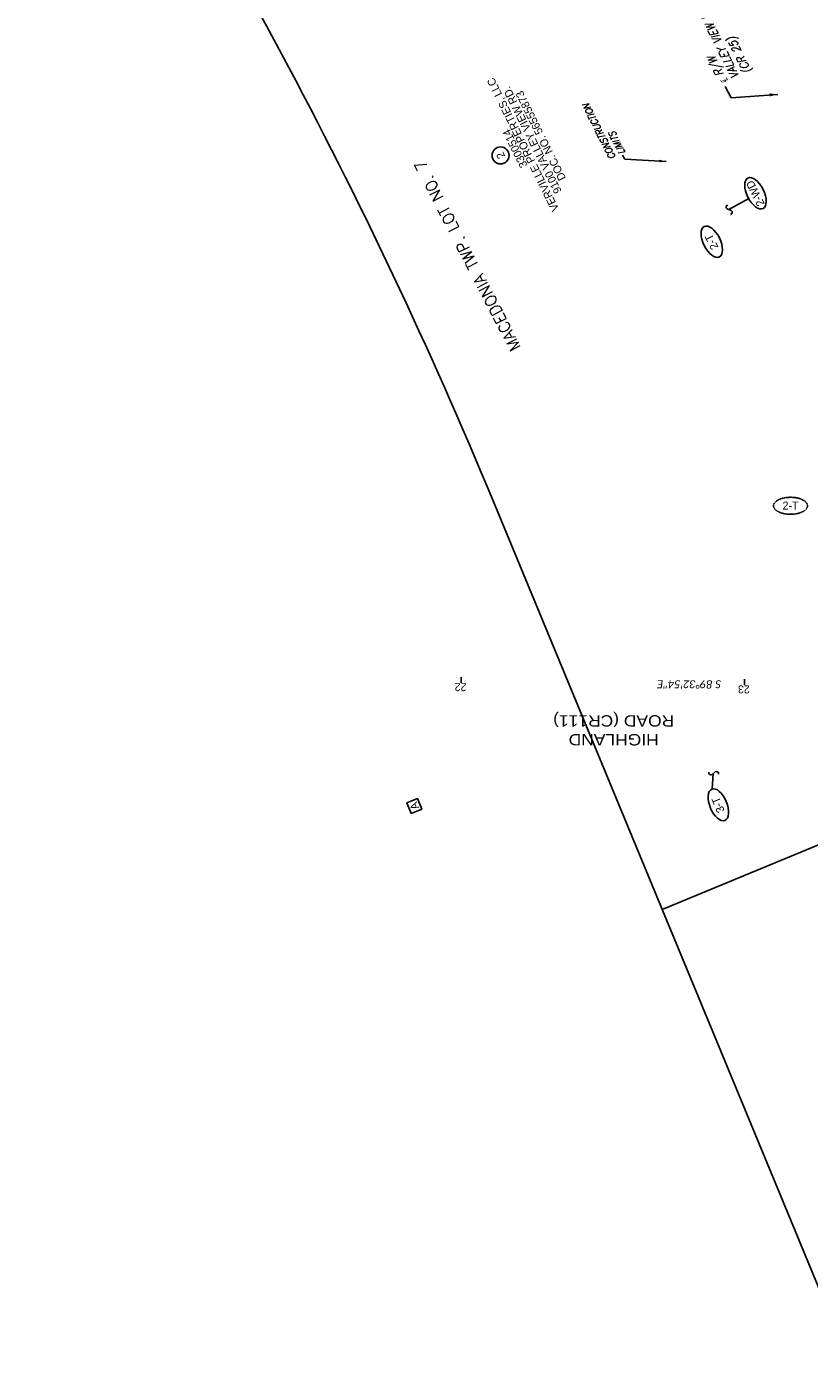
# Model space of a CAD drawing. Header units: feet. Extents: x 2244714 to 2248414, y 594935 to 597420.
# Tile 2 of 6: x 2245404 to 2245680, y 595999 to 596474. Entities that reach past the tile are written whole.
import ezdxf
from ezdxf.enums import TextEntityAlignment as Align

# ---------------------------------------------------------------- set-up
doc = ezdxf.new("R2010")
doc.units = ezdxf.units.FT
doc.header["$MEASUREMENT"] = 0
doc.linetypes.add('HIDDEN2', pattern=[0.1875, 0.125, -0.0625])
doc.layers.add('0_View_Frame_Border', color=245, linetype='Continuous', plot=False)
for name, color, linetype in [('DV_X_Text_02', 6, 'Continuous'), ('GE_X_CL_Text', 7, 'Continuous'), ('RW_P_Text_01', 4, 'Continuous'), ('RW_P_Text_02', 150, 'Continuous'), ('RW_P_Text_04', 7, 'Continuous'), ('RW_X_Text', 7, 'Continuous'), ('SH_Text', 7, 'Continuous')]:
    doc.layers.add(name, color=color, linetype=linetype)
doc.styles.add('Font 70-Main Title', font='txt', dxfattribs={"width": 1.15, "height": 0.25})
doc.styles.add('P_Slanted_Normal', font='calibrii.ttf', dxfattribs={"height": 0.14})
doc.styles.add('ROMANS', font='ROMANS.shx', dxfattribs={"height": 2.4})
doc.styles.add('Slanted Normal CL CONST', font='romans.shx', dxfattribs={"width": 0.9, "oblique": 15, "height": 14})
doc.styles.add('Slanted-Normal', font='font31.shx', dxfattribs={"height": 0.14})
doc.styles.add('Slanted-Normal LS 0.50_0', font='font31.shx')

# ---------------------------------------------------------------- blocks, each defined once
blk = doc.blocks.new('SQUIG')
blk.add_line((0.035, 0.029), (-0.021, -0.02))
for centre, start, end in [((-0.044, 0.008), 158.1069, 307.9876), ((0.057, 0.001), 341.0875, 128.316)]:
    blk.add_arc(centre, 0.0361, start, end)
blk = doc.blocks.new('AH2')
blk.add_solid([(8, -1.5), (0, 0), (8, 1.5)])

msp = doc.modelspace()

# ---------------------------------------------------------------- linework, layer by layer
at = {"layer": '0_View_Frame_Border'}
msp.add_line((2245905.12, 596277.65), (2245627.91, 596162.95), dxfattribs=at)
at = {"layer": '0_View_Frame_Border', "flags": 128}
for points in [[(2246144.07, 595700.14), (2245845.46, 596421.83, 0.049646), (2245652.86, 596781.58)], [(2245866.87, 595585.44), (2245568.25, 596307.13, 0.049646), (2245403.71, 596614.49)]]:
    msp.add_lwpolyline(points, format="xyb", dxfattribs=at)
at = {"layer": 'DV_X_Text_02'}
msp.add_circle((2245570.9, 596429.04), 3, dxfattribs=at)
at = {"layer": 'GE_X_CL_Text'}
for p, q in [((2245650.21, 596453.43), (2245652.23, 596449.35)), ((2245652.23, 596449.35), (2245668.72, 596450.59))]:
    msp.add_line(p, q, dxfattribs=at)
at = {"layer": 'RW_P_Text_01', "linetype": 'HIDDEN2'}
msp.add_ellipse((2245673.23, 596305.4), major_axis=(6, 0), ratio=0.5, dxfattribs=at)
at = {"layer": 'RW_P_Text_02'}
for p, q in [((2245556.94, 596242.98), (2245556.96, 596244.98)), ((2245656.94, 596242.19), (2245656.96, 596244.19)), ((2245645.54, 596205.46), (2245645.96, 596210.97))]:
    msp.add_line(p, q, dxfattribs=at)
msp.add_ellipse((2245647.76, 596199.88), major_axis=(-2.29, 5.54), ratio=0.5, dxfattribs=at)
at = {"layer": 'RW_P_Text_04'}
for p, q in [((2245613.97, 596429.18), (2245614.71, 596427.68)), ((2245614.71, 596427.68), (2245629.31, 596426.94)), ((2245658.47, 596413.8), (2245651.43, 596409.96))]:
    msp.add_line(p, q, dxfattribs=at)
for centre in [(2245660.86, 596415.69), (2245645.44, 596398.58)]:
    msp.add_ellipse(centre, major_axis=(-2.67, 5.37), ratio=0.5, dxfattribs=at)
at = {"layer": 'RW_X_Text', "flags": 128}
msp.add_lwpolyline([(2245539.37, 596196.85), (2245537.85, 596200.55), (2245541.54, 596202.07), (2245543.07, 596198.37)], close=True, dxfattribs=at)

# ---------------------------------------------------------------- block references
at = {"layer": 'GE_X_CL_Text', "xscale": 0.3600000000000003, "yscale": 0.3600000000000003, "zscale": 0.3600000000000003, "rotation": 183.5937799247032}
msp.add_blockref('AH2', (2245668.72, 596450.59), dxfattribs=at)
at = {"layer": 'RW_P_Text_02', "xscale": 20, "yscale": 20, "zscale": 20, "rotation": 358.3727926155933}
msp.add_blockref('SQUIG', (2245645.96, 596210.97), dxfattribs=at)
at = {"layer": 'RW_P_Text_04'}
for name, p, xscale, yscale, zscale, rotation in [('AH2', (2245629.31, 596426.94), 0.3000000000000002, 0.3000000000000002, 0.3000000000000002, 177.0816559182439), ('SQUIG', (2245651.43, 596409.96), 20, 20, 20, 295.9428443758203)]:
    msp.add_blockref(name, p, dxfattribs=dict(at, xscale=xscale, yscale=yscale, zscale=zscale, rotation=rotation))

# ---------------------------------------------------------------- texts
at = {"layer": 'DV_X_Text_02', "style": 'Slanted-Normal'}
for s, p in [('VERVILLE PROPERTIES, LLC', (2245579, 596432.96)), ('9100 VALLEY VIEW RD.', (2245582.03, 596434.46)), ('DOC. NO. 56555873', (2245585.05, 596435.96)), ('3300514', (2245575.98, 596431.46)), ('2', (2245570.9, 596429.04))]:
    msp.add_text(s, height=2.8, rotation=116.4059, dxfattribs=at).set_placement(p, align=Align.MIDDLE)
at = {"layer": 'GE_X_CL_Text', "style": 'Slanted Normal CL CONST', "oblique": 15, "width": 0.9}
for s, p in [('VALLEY VIEW ROAD', (2245655.23, 596457)), ('(CR 25)', (2245659.52, 596458.77)), ('℄ R/W', (2245651.15, 596454.98))]:
    msp.add_text(s, height=2.88, rotation=116.2458, dxfattribs=at).set_placement(p)
at = {"layer": 'RW_P_Text_01', "style": 'Slanted-Normal LS 0.50_0'}
msp.add_text('2-T', height=2.8, dxfattribs=at).set_placement((2245673.23, 596305.5), align=Align.MIDDLE)
at = {"layer": 'RW_P_Text_02', "style": 'Slanted-Normal'}
for s, p in [('22', (2245558.88, 596242.75)), ('23', (2245658.87, 596241.97))]:
    msp.add_text(s, height=2.8, rotation=179.1264, dxfattribs=at).set_placement(p)
at = {"layer": 'RW_P_Text_02', "style": 'Slanted-Normal LS 0.50_0'}
msp.add_text('3-T', height=2.8, rotation=112.4783, dxfattribs=at).set_placement((2245647.66, 596199.84), align=Align.MIDDLE)
at = {"layer": 'RW_P_Text_04', "style": 'Slanted Normal CL CONST', "oblique": 15, "width": 0.9}
for s, p in [('CONSTRUCTION', (2245611.58, 596428.39)), ('LIMITS', (2245614.98, 596430.07))]:
    msp.add_text(s, height=2.4, rotation=116.4059, dxfattribs=at).set_placement(p)
at = {"layer": 'RW_P_Text_04', "style": 'ROMANS'}
msp.add_text('MACEDONIA TWP. LOT NO. 7', height=4, rotation=117.2781, dxfattribs=at).set_placement((2245561.01, 596394.61), align=Align.CENTER)
at = {"layer": 'RW_P_Text_04', "style": 'Slanted-Normal LS 0.50_0'}
for s, p in [('2-WD', (2245660.76, 596415.64)), ('2-T', (2245645.34, 596398.53))]:
    msp.add_text(s, height=2.8, rotation=116.4059, dxfattribs=at).set_placement(p, align=Align.MIDDLE)
at = {"layer": 'RW_X_Text', "style": 'Slanted-Normal'}
msp.add_text('A', height=2.8, rotation=112.3969, dxfattribs=at).set_placement((2245540.46, 596199.46), align=Align.MIDDLE)
at = {"layer": 'RW_X_Text', "insert": (2245610.81, 596220.83), "char_height": 4, "width": 57.7544, "attachment_point": 2, "rotation": 180, "style": 'Font 70-Main Title'}
msp.add_mtext('HIGHLAND \\PROAD (CR111) ', dxfattribs=at)
at = {"layer": 'SH_Text', "insert": (2245648.73, 596241.03), "char_height": 2.8, "width": 27.9071, "attachment_point": 1, "rotation": 180, "style": 'P_Slanted_Normal'}
msp.add_mtext('S 89%%D32\'54"E', dxfattribs=at)

doc.saveas('drawing.dxf')
